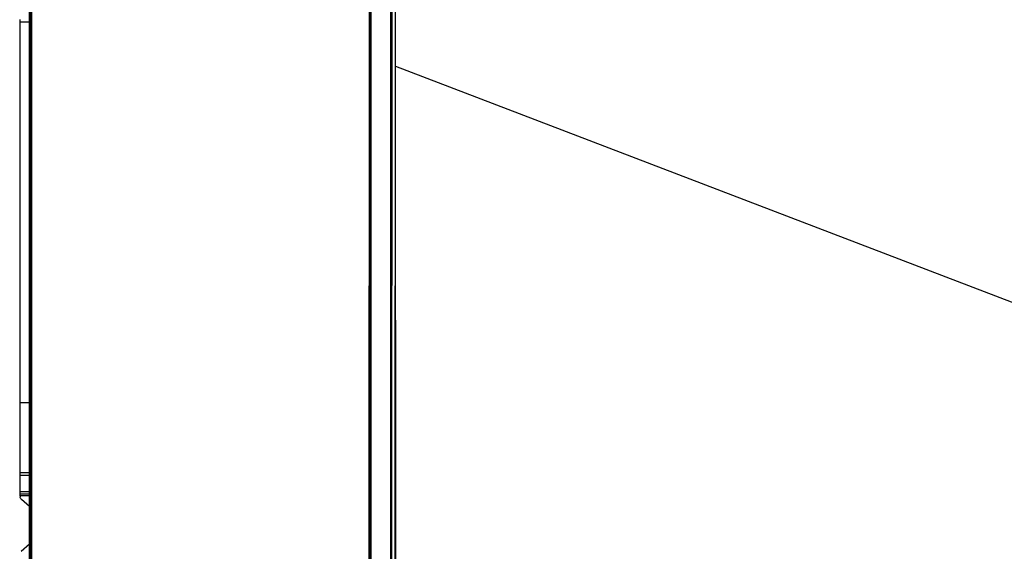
# Model space of a CAD drawing. Header units: millimetres. Extents: x -424979 to 718034, y -72486 to 344972.
# Tile 56 of 256: x 350607 to 351875, y 46559 to 47243. Entities that reach past the tile are written whole.
import ezdxf
from ezdxf import colors
from ezdxf.entities.mleader import LeaderData, LeaderLine
from ezdxf.math import Vec2, Vec3
from ezdxf.xclip import XClip

# ---------------------------------------------------------------- set-up
doc = ezdxf.new("R2010")
doc.units = ezdxf.units.MM
doc.header["$MEASUREMENT"] = 0
doc.header["$XCLIPFRAME"] = 0
doc.layers.add('0100_001_6_0_Nr_pióra__1', color=7, linetype='Continuous', lineweight=13)
doc.layers.add('IS_KLIM Opis_Średnice', color=7, linetype='Continuous', lineweight=9)
doc.layers.add('IS_KLIM_urządzenia', color=3, linetype='Continuous')
doc.layers.add('Rysunki i obrazki', color=7, linetype='Continuous')
picture_1 = doc.add_image_def('image6.tif', size_in_pixel=(4960, 3507))

# ---------------------------------------------------------------- blocks, each defined once
blk = doc.blocks.new('Rysunek_6_6', base_point=(-286891.4, 45461))
at = {"layer": '0100_001_6_0_Nr_pióra__1', "color": 7, "lineweight": 13}
image = blk.add_image(picture_1, insert=(-308193.9, 31056), size_in_units=(41994.7, 29692.6), rotation=-1.1954, dxfattribs=at)
image.set_boundary_path([(-0.5, -0.5), (4959.5, 3506.5)])
blk = doc.blocks.new('G$CFEA986A8')
at = {"layer": 'IS_KLIM_urządzenia', "linetype": 'Continuous'}
for p, q in [((253.61, 201.26), (253.09, 201.26)), ((255.91, 201.26), (264.42, 201.26)), ((303.61, 201.26), (507.43, 201.26)), ((507.43, 196.29), (507.43, 201.26)), ((507.43, 201.26), (508.86, 201.26)), ((223.82, 200.61), (227.77, 196.29)), ((239.13, 196.24), (239.13, 196.29)), ((239.13, 195.13), (239.13, 195.58)), ((247.78, 196.29), (251.6, 200.59)), ((278.23, 195.58), (278.23, 195.13)), ((320.84, 196.24), (320.84, 196.29)), ((320.84, 195.58), (320.84, 196.24)), ((320.84, 195.13), (320.84, 195.58)), ((326.83, 196.24), (326.83, 196.29)), ((326.83, 195.58), (326.83, 196.24)), ((326.83, 195.13), (326.83, 195.58)), ((371.52, 196.29), (371.52, 196.24)), ((371.52, 196.24), (371.52, 195.58)), ((371.52, 195.58), (371.52, 195.13)), ((391.02, 196.24), (391.02, 196.29)), ((391.02, 195.13), (391.02, 195.58)), ((420.02, 196.29), (420.02, 196.24)), ((420.02, 195.13), (420.02, 195.58)), ((448.64, 196.29), (448.64, 196.24)), ((448.64, 195.58), (448.64, 195.13)), ((46.52, 13.96), (921.55, 13.84)), ((48.58, 13.7), (919.48, 13.58)), ((919.48, 13.06), (48.58, 13.18)), ((58.73, 0), (909.33, -0.12)), ((58.74, 2.46), (909.33, 2.34)), ((909.33, 1.87), (58.74, 1.98))]:
    blk.add_line(p, q, dxfattribs=at)
at = {"layer": 'IS_KLIM_urządzenia', "linetype": 'Continuous', "extrusion": (0, 0, -1)}
blk.add_arc((-253.09, 199.26), 2, 41.5986, 90, dxfattribs=at)
at = {"layer": 'IS_KLIM_urządzenia', "linetype": 'Continuous'}
for points, degree in [([(253.61, 196.29), (253.61, 197.95), (253.61, 199.6), (253.61, 201.26)], 3), ([(254.48, 196.29), (254.48, 197.95), (254.48, 199.6), (254.48, 201.26)], 3), ([(254.48, 201.26), (254.96, 201.26), (255.43, 201.26), (255.91, 201.26)], 3), ([(255.91, 201.26), (255.91, 199.6), (255.91, 197.95), (255.91, 196.29)], 3), ([(264.42, 196.29), (264.42, 197.95), (264.42, 199.6), (264.42, 201.26)], 3), ([(264.42, 201.26), (264.93, 201.26), (265.45, 201.26), (265.97, 201.26)], 3), ([(265.97, 201.26), (265.97, 196.29)], 1), ([(303.61, 201.26), (303.61, 196.29)], 1), ([(239.13, 196.24), (186.25, 196.24), (133.37, 196.24), (80.5, 196.24)], 3), ([(80.5, 195.58), (133.37, 195.58), (186.25, 195.58), (239.13, 195.58)], 3), ([(239.13, 196.29), (266.37, 196.29), (293.61, 196.29), (320.84, 196.29)], 3), ([(320.84, 196.24), (293.61, 196.24), (266.37, 196.24), (239.13, 196.24)], 3), ([(239.13, 195.58), (239.13, 195.8), (239.13, 196.02), (239.13, 196.24)], 3), ([(239.13, 195.58), (252.17, 195.58), (265.2, 195.58), (278.23, 195.58)], 3), ([(320.84, 196.29), (322.84, 196.29), (324.84, 196.29), (326.83, 196.29)], 3), ([(326.83, 196.24), (324.84, 196.24), (322.84, 196.24), (320.84, 196.24)], 3), ([(320.84, 195.58), (322.84, 195.58), (324.84, 195.58), (326.83, 195.58)], 3), ([(371.52, 196.24), (356.63, 196.24), (341.73, 196.24), (326.83, 196.24)], 3), ([(326.83, 195.58), (341.73, 195.58), (356.63, 195.58), (371.52, 195.58)], 3), ([(371.52, 196.29), (378.02, 196.29), (384.52, 196.29), (391.02, 196.29)], 3), ([(391.02, 196.24), (384.52, 196.24), (378.02, 196.24), (371.52, 196.24)], 3), ([(371.52, 195.58), (378.02, 195.58), (384.52, 195.58), (391.02, 195.58)], 3), ([(391.02, 196.29), (400.69, 196.29), (410.36, 196.29), (420.02, 196.29)], 3), ([(391.02, 195.58), (391.02, 195.8), (391.02, 196.02), (391.02, 196.24)], 3), ([(420.02, 196.24), (410.36, 196.24), (400.69, 196.24), (391.02, 196.24)], 3), ([(391.02, 195.58), (400.69, 195.58), (410.36, 195.58), (420.02, 195.58)], 3), ([(420.02, 196.29), (429.56, 196.29), (439.1, 196.29), (448.64, 196.29)], 3), ([(420.02, 195.58), (420.02, 195.8), (420.02, 196.02), (420.02, 196.24)], 3), ([(420.02, 195.58), (429.56, 195.58), (439.1, 195.58), (448.64, 195.58)], 3), ([(448.64, 196.29), (505.06, 196.29), (561.48, 196.29), (772.5, 196.17)], 3), ([(448.64, 196.24), (448.64, 196.02), (448.64, 195.8), (448.64, 195.58)], 3), ([(772.5, 196.12), (561.48, 196.24), (505.06, 196.24), (448.64, 196.24)], 3), ([(239.13, 195.13), (186.25, 195.13), (133.37, 195.13), (80.5, 195.13)], 3), ([(278.23, 195.13), (265.2, 195.13), (252.17, 195.13), (239.13, 195.13)], 3), ([(326.83, 195.13), (324.84, 195.13), (322.84, 195.13), (320.84, 195.13)], 3), ([(371.52, 195.13), (356.63, 195.13), (341.73, 195.13), (326.83, 195.13)], 3), ([(391.02, 195.13), (384.52, 195.13), (378.02, 195.13), (371.52, 195.13)], 3), ([(420.02, 195.13), (410.36, 195.13), (400.69, 195.13), (391.02, 195.13)], 3), ([(772.5, 195.01), (561.48, 195.13), (505.06, 195.13), (448.64, 195.13)], 3)]:
    blk.add_open_spline(points, degree=degree, dxfattribs=at)
for points, knots in [([(253.61, 201.26), (253.87, 201.26), (254.14, 201.26), (254.43, 201.26), (254.45, 201.26), (254.48, 201.26)], [0, 0, 0, 0, 0.911049, 0.911049, 1, 1, 1, 1]), ([(265.97, 201.26), (266.02, 201.26), (266.06, 201.26), (270.28, 201.26), (274.45, 201.26), (286.95, 201.26), (295.28, 201.26), (303.61, 201.26)], [0, 0, 0, 0, 0.003771, 0.003771, 0.335869, 0.335869, 1, 1, 1, 1]), ([(80.5, 196.29), (94.71, 196.29), (108.92, 196.29), (161.8, 196.29), (200.47, 196.29), (239.13, 196.29)], [0, 0, 0, 0, 0.268807, 0.268807, 1, 1, 1, 1]), ([(278.23, 195.58), (285.33, 195.58), (292.43, 195.58), (306.64, 195.58), (313.74, 195.58), (320.84, 195.58)], [0, 0, 0, 0, 0.5, 0.5, 1, 1, 1, 1]), ([(326.83, 196.29), (337.74, 196.29), (348.64, 196.29), (363.53, 196.29), (367.53, 196.29), (371.52, 196.29)], [0, 0, 0, 0, 0.731807, 0.731807, 1, 1, 1, 1]), ([(448.64, 196.24), (441.24, 196.24), (433.84, 196.24), (424.3, 196.24), (422.16, 196.24), (420.02, 196.24)], [0, 0, 0, 0, 0.776026, 0.776026, 1, 1, 1, 1]), ([(448.64, 195.58), (499.41, 195.58), (550.18, 195.58), (761.2, 195.46), (766.85, 195.46), (772.5, 195.46)], [0, 0, 0, 0, 0.899861, 0.899861, 1, 1, 1, 1]), ([(320.84, 195.13), (320.51, 195.13), (320.18, 195.13), (318.51, 195.13), (317.18, 195.13), (310.51, 195.13), (305.18, 195.13), (292.64, 195.13), (285.43, 195.13), (278.23, 195.13)], [0, 0, 0, 0, 0.023466, 0.023466, 0.117331, 0.117331, 0.49279, 0.49279, 1, 1, 1, 1]), ([(448.64, 195.13), (441.24, 195.13), (433.84, 195.13), (424.3, 195.13), (422.16, 195.13), (420.02, 195.13)], [0, 0, 0, 0, 0.776026, 0.776026, 1, 1, 1, 1])]:
    blk.add_open_spline(points, degree=3, knots=knots, dxfattribs=at)

msp = doc.modelspace()

# ---------------------------------------------------------------- block references
at = {"layer": 'IS_KLIM_urządzenia', "xscale": 2.4, "yscale": 2.4, "zscale": 2.4, "rotation": 89.99999999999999}
msp.add_blockref('G$CFEA986A8', (351090.7, 46021.8), dxfattribs=at)
at = {"layer": 'Rysunki i obrazki', "color": 151, "linetype": 'Continuous', "lineweight": 20, "true_color": 0x80c2ff}
ref = msp.add_blockref('Rysunek_6_6', (361669.9, 45461), dxfattribs=at)
XClip(ref).set_block_clipping_path([(-308193.8982892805, 31055.984616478), (-266208.371343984, 30179.8821280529), (-265588.9174272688, 59866.0198290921), (-307574.4443725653, 60742.1223175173)])

# ---------------------------------------------------------------- next in the draw order: leaders
at = {"layer": 'IS_KLIM Opis_Średnice', "ltscale": 30}
ml = msp.add_multileader_mtext('Standard', dxfattribs=at)
ml.set_content('{\\fArial|b0|i0|c238|p0;\\C7;Odprowadzenie skroplin (przewód tłoczny) od klimatyzatora zastosować pompkę skroplin. W związku z brakiiem w pobliżu istenijącego pionu kanalizacyji sanitarnej skropliny z klimatyzacji zaleca się odprowadzić na zewnątrz budynku. W tym celu należy zamontować rurę odpływową, która skieruje wodę do rynny lub specjalnego zbiornika. Należy pamiętać o regularnym opróżnianiu zbiornika, aby zapobiec jego przepełnieniu. Ustalić bezpośrednio z Inwestrem podczas  robót budowlanych.  }', color=256)
ml.set_leader_properties()
ml.build(insert=Vec2(0, 0))
ml.multileader.update_dxf_attribs({"text_left_attachment_type": 6, "text_right_attachment_type": 6, "dogleg_length": 0.36})
ctx = ml.context
ctx.base_point, ctx.char_height, ctx.plane_origin, ctx.plane_y_axis = Vec3(354335.3, 45941.5), 250, Vec3(341576.2, 53049.8), Vec3(0, -1)
ctx.left_attachment, ctx.right_attachment = 6, 6
notes = []
notes.append((ctx, [(1, (1, 1, 0), (354334.9, 45941.5), (1, 0), 0.36, [(1, [(351095.7, 42779.1), (351090.9, 47183.4)], 256, [])])]))
ctx.mtext.insert, ctx.mtext.width, ctx.mtext.flow_direction = Vec3(354337.3, 46265), 11099.971, 5
ctx.mtext.has_bg_fill, ctx.mtext.bg_color, ctx.mtext.bg_scale_factor, ctx.mtext.bg_transparency, ctx.mtext.use_window_bg_color = 1, -939524096, 1.5, 0, 1
for ctx, leaders in notes:
    for number, flags, end, landing, length, lines in leaders:
        leader = LeaderData()
        leader.index, (leader.has_last_leader_line, leader.has_dogleg_vector, leader.attachment_direction) = number, flags
        leader.last_leader_point, leader.dogleg_vector, leader.dogleg_length = Vec3(end), Vec3(landing), length
        for number, points, colour, breaks in lines:
            line = LeaderLine()
            line.index, line.vertices, line.color, line.breaks = number, Vec3.list(points), colors.encode_raw_color(colour), breaks
            leader.lines.append(line)
        ctx.leaders.append(leader)

doc.saveas('drawing.dxf')
